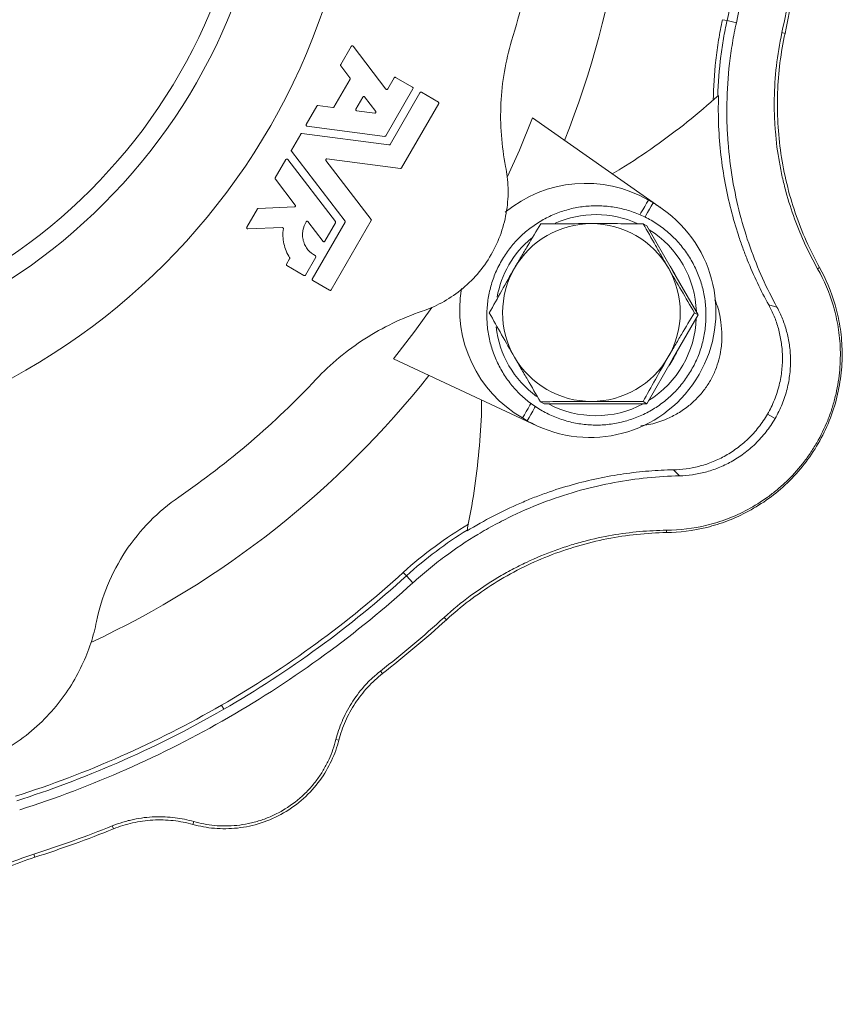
# Model space of a CAD drawing. Header units: millimetres. Extents: x -17 to 832, y -174 to 742.
# Tile 9 of 11: x 684 to 822, y 314 to 480. Entities that reach past the tile are written whole.
import ezdxf

# ---------------------------------------------------------------- set-up
doc = ezdxf.new("R2010")
doc.units = ezdxf.units.MM

msp = doc.modelspace()

# ---------------------------------------------------------------- linework, layer by layer
at = {"color": 8, "linetype": 'Continuous', "lineweight": 0}
for p, q in [((801.99, 480.06), (802.75, 479.9)), ((804.32, 479.55), (802.75, 479.9)), ((812.53, 477.76), (812, 477.88)), ((818.36, 438.26), (818.02, 438.08)), ((809.57, 413.55), (810.85, 412.81)), ((792.56, 393.58), (792.56, 393.97)), ((748.18, 386.86), (748.71, 386.28)), ((749.79, 385.1), (748.71, 386.28)), ((755.44, 378.88), (755.08, 379.28)), ((744.67, 369.8), (744.34, 370.22)), ((717.53, 364.46), (717.92, 363.79)), ((737.32, 358.57), (736.84, 358.69)), ((699.33, 343.62), (699.13, 344.12)), ((712.73, 344.37), (712.87, 344.85)), ((686.08, 338.84), (685.92, 339.35))]:
    msp.add_line(p, q, dxfattribs=at)
at = {"color": 7, "linetype": 'Continuous', "lineweight": 15}
for p, q in [((737.64, 472.48), (739.42, 475.57)), ((739.73, 475.59), (745.26, 468.37)), ((739.19, 470.27), (737.65, 472.27)), ((736.48, 465.33), (739.21, 470.06)), ((745.57, 468.39), (746.64, 470.26)), ((746.89, 470.32), (749.75, 468.68)), ((749.82, 468.43), (745.23, 460.48)), ((740.19, 464.99), (741.36, 467.02)), ((741.67, 467.04), (743.54, 464.61)), ((745.95, 459.03), (750.99, 467.75)), ((751.24, 467.82), (754.1, 466.17)), ((731.82, 462.39), (733.6, 465.48)), ((733.78, 465.57), (736.29, 465.24)), ((754.16, 465.92), (747.9, 455.07)), ((743.37, 464.31), (740.32, 464.71)), ((791.84, 448.17), (769.97, 463.49)), ((745.05, 460.39), (731.95, 462.12)), ((729.33, 458.08), (730.89, 460.78)), ((731.07, 460.87), (745.77, 458.94)), ((738.37, 446.11), (729.34, 457.88)), ((747.72, 454.98), (735.32, 456.62)), ((726.61, 453.38), (728.4, 456.47)), ((728.7, 456.49), (736.74, 446.01)), ((735.15, 456.32), (742.76, 446.4)), ((729.98, 448.8), (726.62, 453.17)), ((723.74, 448.24), (729.84, 448.51)), ((789.49, 449.63), (790.28, 449.17)), ((721.81, 445.06), (723.59, 448.15)), ((727.78, 445.04), (721.97, 444.78)), ((734.67, 442.69), (732.12, 446.01)), ((732.85, 436.33), (738.38, 445.91)), ((736.76, 445.8), (734.97, 442.71)), ((742.78, 446.2), (736.02, 434.5)), ((789.26, 445.28), (788.63, 445.64)), ((789.26, 445.28), (793.57, 437.79)), ((733.42, 440.02), (731.68, 437)), ((728.5, 438.84), (729.03, 439.75)), ((731.43, 436.94), (728.57, 438.59)), ((793.57, 437.79), (797.89, 430.3)), ((735.77, 434.43), (732.92, 436.08)), ((811.17, 431.58), (809.78, 431.96)), ((797.89, 430.3), (793.56, 422.8)), ((797.89, 430.3), (797.26, 430.66)), ((746.53, 422.88), (770.72, 411.59)), ((793.56, 422.8), (789.23, 415.3)), ((771.94, 415.28), (771.31, 415.64)), ((780.58, 415.29), (771.94, 415.28)), ((789.23, 415.3), (780.58, 415.29)), ((789.23, 415.3), (788.6, 415.66)), ((769.08, 412.45), (768.29, 412.91)), ((794.76, 403.15), (793.74, 404.17))]:
    msp.add_line(p, q, dxfattribs=at)
at = {"color": 7, "linetype": 'Continuous', "lineweight": 15, "flags": 128}
for points in [[(765.76, 453.61), (767.75, 458.04), (769.97, 463.49)], [(793.14, 438.54), (793.99, 437.09), (794.05, 436.95)], [(746.53, 422.88), (750.13, 427.53), (753, 431.51)], [(781.55, 415.29), (781.4, 415.28), (779.72, 415.29)]]:
    msp.add_lwpolyline(points, dxfattribs=at)
at = {"color": 8, "linetype": 'Continuous', "lineweight": 0, "flags": 128}
for points in [[(788.07, 447.18), (788.24, 447.48), (788.56, 448.02), (788.87, 448.56), (789.18, 449.1), (789.49, 449.63)], [(788.93, 446.82), (789.04, 447.02), (789.36, 447.56), (789.67, 448.1), (789.98, 448.64), (790.28, 449.17)], [(769.7, 415.36), (769.53, 415.06), (769.21, 414.51), (768.9, 413.97), (768.59, 413.44), (768.29, 412.91)], [(770.44, 414.8), (770.32, 414.6), (770.01, 414.05), (769.7, 413.51), (769.39, 412.98), (769.08, 412.45)]]:
    msp.add_lwpolyline(points, dxfattribs=at)
at = {"color": 7, "linetype": 'Continuous', "lineweight": 15}
for radius in [111.65, 97.22, 94]:
    msp.add_circle((628.99, 517.81), radius, dxfattribs=at)
for centre, radius, start, end in [((628.99, 517.81), 157.5, 338.3494, 5.0253), ((778.89, 431.27), 21.2, 60, 129.6909), ((779.68, 430.81), 21.2, 55, 60), ((779.68, 430.81), 21.2, 245, 55), ((779.93, 430.67), 15.01, 90.0946, 150.0263), ((779.93, 430.74), 14.93, 29.9316, 90.0684), ((779.93, 430.66), 15.01, 149.9738, 209.9053), ((779.86, 430.71), 15.01, 329.9737, 29.9054), ((778.89, 431.27), 21.2, 170.5388, 240), ((780.58, 430.29), 15.05, 325.0653, 334.9345), ((779.86, 430.63), 14.93, 209.9317, 270.0683), ((779.85, 430.7), 15.01, 270.0946, 330.0263), ((628.99, 517.81), 157.5, 294.9777, 321.6506), ((779.68, 430.81), 21.2, 240, 245), ((628.99, 517.81), 177.07, 287.6922, 300)]:
    msp.add_arc(centre, radius, start, end, dxfattribs=at)
at = {"color": 8, "linetype": 'Continuous', "lineweight": 0}
for centre, radius, start, end in [((780.68, 430.29), 16.91, 65.7266, 113.9745), ((780.67, 430.3), 16.92, 1.852, 58.0269), ((780.71, 430.21), 17, 130.0145, 150.0017), ((780.72, 430.21), 17, 149.9988, 169.6175), ((780.58, 430.29), 17, 301.811, 358.189), ((780.63, 430.2), 16.92, 186.446, 233.8446), ((780.62, 430.21), 16.92, 241.9731, 298.148)]:
    msp.add_arc(centre, radius, start, end, dxfattribs=at)
at = {"color": 7, "linetype": 'Continuous', "lineweight": 15}
for points, knots in [([(804.32, 556.06), (805.68, 549.83), (806.71, 543.49), (808.1, 530.71), (808.45, 524.26), (808.45, 511.36), (808.1, 504.91), (806.71, 492.12), (805.68, 485.78), (804.32, 479.55)], [0, 0, 0, 0, 0.25, 0.25, 0.5, 0.5, 0.75, 0.75, 1, 1, 1, 1]), ([(802.75, 479.9), (803.98, 485.53), (805, 491.51), (806.43, 504.14), (806.84, 510.81), (806.84, 517.81)], [0, 0, 0, 0, 0.5, 0.5, 1, 1, 1, 1]), ([(772.07, 506.46), (771.67, 501.39), (771, 496.33), (769.12, 486.32), (767.91, 481.36), (766.45, 476.49)], [0, 0, 0, 0, 0.5, 0.5, 1, 1, 1, 1]), ([(800.44, 466.48), (800.47, 468.69), (800.6, 470.93), (800.99, 474.36), (801.15, 475.51), (801.52, 477.79), (801.74, 478.93), (801.99, 480.06)], [0, 0, 0, 0, 0.5, 0.5, 0.75, 0.75, 1, 1, 1, 1]), ([(802.75, 479.9), (802.53, 478.89), (802.14, 476.88), (801.5, 472.63), (801.25, 469.39), (801.19, 467.15)], [0.765728, 0.765728, 0.765728, 0.765728, 0.820728, 0.875728, 1, 1, 1, 1]), ([(811.17, 431.58), (809.44, 434.73), (807.92, 438.09), (806, 443.51), (805.43, 445.36), (804.44, 449.17), (804.02, 451.13), (803.34, 455.16), (803.08, 457.23), (802.88, 459.91), (802.84, 460.45), (802.78, 461.54), (802.76, 462.09), (802.71, 463.74), (802.71, 464.85), (802.77, 468.18), (802.91, 470.43), (803.31, 473.84), (803.47, 474.98), (803.85, 477.27), (804.07, 478.42), (804.32, 479.55)], [0, 0, 0, 0, 0.25, 0.25, 0.375, 0.375, 0.5, 0.5, 0.625, 0.625, 0.65625, 0.65625, 0.6875, 0.6875, 0.75, 0.75, 0.875, 0.875, 0.9375, 0.9375, 1, 1, 1, 1]), ([(765.44, 455.31), (765.09, 457.04), (764.85, 458.81), (764.58, 462.37), (764.56, 464.17), (764.73, 467.75), (764.92, 469.54), (765.53, 473.06), (765.94, 474.8), (766.45, 476.49)], [0, 0, 0, 0, 0.25, 0.25, 0.5, 0.5, 0.75, 0.75, 1, 1, 1, 1]), ([(812, 477.88), (811.59, 475.99), (811.28, 474.12), (810.86, 470.4), (810.74, 468.54), (810.7, 465.78), (810.71, 464.86), (810.77, 463.03), (810.82, 462.12), (811.04, 459.45), (811.27, 457.72), (811.72, 455.19), (811.89, 454.36), (812.25, 452.71), (812.46, 451.9), (813.11, 449.49), (813.6, 447.95), (815.24, 443.47), (816.55, 440.69), (818.02, 438.08)], [0, 0, 0, 0, 0.125, 0.125, 0.25, 0.25, 0.3125, 0.3125, 0.375, 0.375, 0.5, 0.5, 0.5625, 0.5625, 0.625, 0.625, 0.75, 0.75, 1, 1, 1, 1]), ([(812.53, 477.76), (811.82, 474.51), (811.39, 471.15), (811.15, 464.33), (811.33, 460.88), (812.34, 454.08), (813.15, 450.72), (815.36, 444.27), (816.74, 441.17), (818.36, 438.26)], [0, 0, 0, 0, 0.25, 0.25, 0.5, 0.5, 0.75, 0.75, 1, 1, 1, 1]), ([(739.73, 475.59), (739.71, 475.61), (739.69, 475.63), (739.64, 475.66), (739.6, 475.66), (739.54, 475.66), (739.51, 475.65), (739.46, 475.61), (739.44, 475.59), (739.42, 475.57)], [0, 0, 0, 0, 0.25, 0.25, 0.5, 0.5, 0.75, 0.75, 1, 1, 1, 1]), ([(737.64, 472.48), (737.62, 472.45), (737.61, 472.41), (737.62, 472.34), (737.63, 472.3), (737.65, 472.27)], [0, 0, 0, 0, 0.5, 0.5, 1, 1, 1, 1]), ([(739.21, 470.06), (739.22, 470.09), (739.23, 470.13), (739.23, 470.2), (739.21, 470.24), (739.19, 470.27)], [0, 0, 0, 0, 0.5, 0.5, 1, 1, 1, 1]), ([(746.89, 470.32), (746.86, 470.35), (746.8, 470.36), (746.71, 470.33), (746.67, 470.3), (746.64, 470.26)], [0, 0, 0, 0, 0.5, 0.5, 1, 1, 1, 1]), ([(745.26, 468.37), (745.28, 468.35), (745.3, 468.33), (745.36, 468.31), (745.39, 468.3), (745.45, 468.31), (745.49, 468.32), (745.54, 468.35), (745.56, 468.37), (745.57, 468.39)], [0, 0, 0, 0, 0.25, 0.25, 0.5, 0.5, 0.75, 0.75, 1, 1, 1, 1]), ([(749.82, 468.43), (749.84, 468.46), (749.85, 468.52), (749.82, 468.61), (749.79, 468.65), (749.75, 468.68)], [0, 0, 0, 0, 0.5, 0.5, 1, 1, 1, 1]), ([(741.67, 467.04), (741.65, 467.06), (741.63, 467.08), (741.58, 467.11), (741.54, 467.11), (741.48, 467.11), (741.45, 467.1), (741.4, 467.06), (741.38, 467.04), (741.36, 467.02)], [0, 0, 0, 0, 0.25, 0.25, 0.5, 0.5, 0.75, 0.75, 1, 1, 1, 1]), ([(751.24, 467.82), (751.2, 467.84), (751.15, 467.85), (751.05, 467.82), (751.01, 467.79), (750.99, 467.75)], [0, 0, 0, 0, 0.5, 0.5, 1, 1, 1, 1]), ([(801.32, 467.26), (799.58, 465.76), (796.1, 462.76), (790.61, 458.7), (786.37, 455.8), (783.91, 454.38), (783.4, 454.09)], [0, 0, 0, 0, 0.3054062, 0.6108173, 0.9195399, 1, 1, 1, 1]), ([(809.78, 431.96), (808.45, 434.37), (807.24, 436.91), (805.9, 440.26), (805.64, 440.93), (805.14, 442.31), (804.9, 443.01), (804.21, 445.12), (803.8, 446.56), (802.67, 450.95), (802.1, 454.01), (801.54, 458.81), (801.41, 460.45), (801.27, 463.82), (801.26, 465.53), (801.32, 467.26)], [0, 0, 0, 0, 0.25, 0.25, 0.3125, 0.3125, 0.375, 0.375, 0.5, 0.5, 0.75, 0.75, 0.875, 0.875, 1, 1, 1, 1]), ([(733.78, 465.57), (733.75, 465.58), (733.71, 465.57), (733.65, 465.54), (733.62, 465.51), (733.6, 465.48)], [0, 0, 0, 0, 0.5, 0.5, 1, 1, 1, 1]), ([(736.29, 465.24), (736.33, 465.24), (736.37, 465.25), (736.43, 465.28), (736.46, 465.3), (736.48, 465.33)], [0, 0, 0, 0, 0.5, 0.5, 1, 1, 1, 1]), ([(740.19, 464.99), (740.18, 464.96), (740.17, 464.94), (740.16, 464.88), (740.17, 464.84), (740.2, 464.78), (740.22, 464.76), (740.27, 464.73), (740.3, 464.72), (740.32, 464.71)], [0, 0, 0, 0, 0.25, 0.25, 0.5, 0.5, 0.75, 0.75, 1, 1, 1, 1]), ([(754.16, 465.92), (754.18, 465.95), (754.19, 466.01), (754.17, 466.1), (754.13, 466.15), (754.1, 466.17)], [0, 0, 0, 0, 0.5, 0.5, 1, 1, 1, 1]), ([(743.37, 464.31), (743.39, 464.31), (743.43, 464.31), (743.5, 464.34), (743.53, 464.37), (743.57, 464.44), (743.58, 464.48), (743.57, 464.55), (743.55, 464.58), (743.54, 464.61)], [0, 0, 0, 0, 0.25, 0.25, 0.5, 0.5, 0.75, 0.75, 1, 1, 1, 1]), ([(731.82, 462.39), (731.8, 462.37), (731.79, 462.34), (731.79, 462.28), (731.8, 462.25), (731.82, 462.19), (731.85, 462.17), (731.9, 462.13), (731.93, 462.12), (731.95, 462.12)], [0, 0, 0, 0, 0.25, 0.25, 0.5, 0.5, 0.75, 0.75, 1, 1, 1, 1]), ([(731.07, 460.87), (731.03, 460.88), (731, 460.87), (730.93, 460.84), (730.9, 460.81), (730.89, 460.78)], [0, 0, 0, 0, 0.5, 0.5, 1, 1, 1, 1]), ([(745.05, 460.39), (745.08, 460.39), (745.12, 460.4), (745.19, 460.43), (745.22, 460.46), (745.23, 460.48)], [0, 0, 0, 0, 0.5, 0.5, 1, 1, 1, 1]), ([(745.77, 458.94), (745.8, 458.93), (745.84, 458.94), (745.91, 458.97), (745.94, 459), (745.95, 459.03)], [0, 0, 0, 0, 0.5, 0.5, 1, 1, 1, 1]), ([(729.33, 458.08), (729.31, 458.05), (729.3, 458.01), (729.3, 457.94), (729.32, 457.9), (729.34, 457.88)], [0, 0, 0, 0, 0.5, 0.5, 1, 1, 1, 1]), ([(735.32, 456.62), (735.29, 456.62), (735.26, 456.62), (735.19, 456.59), (735.16, 456.56), (735.12, 456.49), (735.11, 456.45), (735.12, 456.38), (735.13, 456.34), (735.15, 456.32)], [0, 0, 0, 0, 0.25, 0.25, 0.5, 0.5, 0.75, 0.75, 1, 1, 1, 1]), ([(728.7, 456.49), (728.68, 456.51), (728.66, 456.53), (728.61, 456.55), (728.57, 456.56), (728.51, 456.56), (728.48, 456.55), (728.43, 456.51), (728.41, 456.49), (728.4, 456.47)], [0, 0, 0, 0, 0.25, 0.25, 0.5, 0.5, 0.75, 0.75, 1, 1, 1, 1]), ([(747.72, 454.98), (747.75, 454.98), (747.79, 454.98), (747.86, 455.02), (747.89, 455.04), (747.9, 455.07)], [0, 0, 0, 0, 0.5, 0.5, 1, 1, 1, 1]), ([(751.34, 430.89), (752.45, 431.27), (753.57, 431.75), (755.75, 432.93), (756.82, 433.63), (758.85, 435.25), (759.8, 436.17), (761.54, 438.18), (762.32, 439.28), (763.66, 441.61), (764.22, 442.83), (765.1, 445.34), (765.41, 446.63), (765.8, 449.19), (765.88, 450.47), (765.81, 452.95), (765.67, 454.16), (765.44, 455.31)], [0, 0, 0, 0, 0.125, 0.125, 0.25, 0.25, 0.375, 0.375, 0.5, 0.5, 0.625, 0.625, 0.75, 0.75, 0.875, 0.875, 1, 1, 1, 1]), ([(726.61, 453.38), (726.59, 453.35), (726.58, 453.31), (726.59, 453.24), (726.6, 453.2), (726.62, 453.17)], [0, 0, 0, 0, 0.5, 0.5, 1, 1, 1, 1]), ([(729.84, 448.51), (729.87, 448.51), (729.9, 448.51), (729.96, 448.55), (729.98, 448.58), (730.01, 448.65), (730.02, 448.68), (730.01, 448.75), (729.99, 448.78), (729.98, 448.8)], [0, 0, 0, 0, 0.25, 0.25, 0.5, 0.5, 0.75, 0.75, 1, 1, 1, 1]), ([(764.75, 439.43), (764.54, 439.04), (763.94, 437.95), (763.17, 436.03), (762.56, 433.69), (762.25, 431.29), (762.26, 428.86), (762.59, 426.46), (763.23, 424.13), (764.16, 421.89), (765.38, 419.8), (766.86, 417.89), (768.58, 416.18), (770.51, 414.72), (772.61, 413.52), (774.85, 412.61), (777.19, 411.99), (779.59, 411.69), (782.01, 411.7), (784.41, 412.03), (786.74, 412.67), (788.98, 413.6), (791.07, 414.82), (792.99, 416.31), (794.69, 418.03), (796.16, 419.96), (797.37, 422.06), (798.29, 424.3), (798.91, 426.65), (799.22, 429.05), (799.22, 431.47), (798.9, 433.87), (798.27, 436.21), (797.34, 438.45), (796.13, 440.54), (794.66, 442.46), (792.94, 444.17), (791.02, 445.64), (788.93, 446.85), (786.69, 447.77), (784.35, 448.39), (781.95, 448.7), (779.53, 448.7), (777.13, 448.38), (774.79, 447.75), (772.56, 446.82), (770.46, 445.6), (768.54, 444.12), (766.83, 442.41), (765.59, 440.81), (764.96, 439.77), (764.75, 439.43)], [0, 0, 0, 0, 0.011405, 0.032209, 0.053025, 0.07384, 0.094654, 0.115468, 0.136281, 0.157094, 0.177906, 0.198717, 0.219527, 0.240337, 0.261146, 0.281955, 0.302765, 0.323574, 0.344383, 0.365193, 0.386004, 0.406815, 0.427628, 0.448441, 0.469254, 0.490069, 0.510884, 0.531699, 0.552514, 0.573329, 0.594143, 0.614957, 0.635771, 0.656583, 0.677395, 0.698206, 0.719016, 0.739826, 0.760636, 0.781445, 0.802254, 0.823063, 0.843873, 0.864683, 0.885493, 0.906305, 0.927117, 0.94793, 0.968744, 0.989558, 1, 1, 1, 1]), ([(723.74, 448.24), (723.71, 448.24), (723.68, 448.23), (723.63, 448.2), (723.61, 448.17), (723.59, 448.15)], [0, 0, 0, 0, 0.5, 0.5, 1, 1, 1, 1]), ([(721.81, 445.06), (721.79, 445.03), (721.78, 445), (721.78, 444.94), (721.79, 444.9), (721.83, 444.84), (721.86, 444.81), (721.92, 444.79), (721.95, 444.78), (721.97, 444.78)], [0, 0, 0, 0, 0.25, 0.25, 0.5, 0.5, 0.75, 0.75, 1, 1, 1, 1]), ([(727.97, 444.83), (727.97, 444.87), (727.96, 444.93), (727.88, 445.02), (727.82, 445.04), (727.78, 445.04)], [0, 0, 0, 0, 0.5, 0.5, 1, 1, 1, 1]), ([(731.82, 445.99), (731.56, 445.58), (731.35, 445.07), (731.21, 444.24), (731.19, 443.96), (731.21, 443.38), (731.26, 443.09), (731.41, 442.52), (731.52, 442.24), (731.78, 441.73), (731.94, 441.49), (732.48, 440.84), (732.91, 440.51), (733.35, 440.28)], [0, 0, 0, 0, 0.25, 0.25, 0.375, 0.375, 0.5, 0.5, 0.625, 0.625, 0.75, 0.75, 1, 1, 1, 1]), ([(732.12, 446.01), (732.11, 446.03), (732.09, 446.05), (732.03, 446.07), (732, 446.08), (731.94, 446.08), (731.91, 446.07), (731.85, 446.04), (731.84, 446.01), (731.82, 445.99)], [0, 0, 0, 0, 0.25, 0.25, 0.5, 0.5, 0.75, 0.75, 1, 1, 1, 1]), ([(736.76, 445.8), (736.77, 445.83), (736.78, 445.87), (736.78, 445.94), (736.76, 445.98), (736.74, 446.01)], [0, 0, 0, 0, 0.5, 0.5, 1, 1, 1, 1]), ([(738.38, 445.91), (738.4, 445.94), (738.41, 445.97), (738.4, 446.05), (738.39, 446.08), (738.37, 446.11)], [0, 0, 0, 0, 0.5, 0.5, 1, 1, 1, 1]), ([(742.78, 446.2), (742.79, 446.23), (742.8, 446.26), (742.8, 446.34), (742.78, 446.37), (742.76, 446.4)], [0, 0, 0, 0, 0.5, 0.5, 1, 1, 1, 1]), ([(766.93, 438.17), (767.3, 438.8), (767.67, 439.44), (768.41, 440.71), (768.79, 441.34), (769.89, 443.21), (770.62, 444.42), (771.34, 445.62)], [0, 0, 0, 0, 0.25, 0.25, 0.5, 0.5, 1, 1, 1, 1]), ([(779.91, 445.68), (779.17, 445.68), (778.44, 445.67), (776.99, 445.67), (776.27, 445.66), (774.13, 445.65), (772.73, 445.64), (771.34, 445.62)], [0, 0, 0, 0, 0.25, 0.25, 0.5, 0.5, 1, 1, 1, 1]), ([(788.63, 445.64), (787.19, 445.65), (785.75, 445.66), (782.84, 445.68), (781.38, 445.68), (779.91, 445.68)], [0, 0, 0, 0, 0.5, 0.5, 1, 1, 1, 1]), ([(792.87, 438.2), (792.5, 438.83), (792.13, 439.47), (791.41, 440.73), (791.06, 441.35), (790, 443.21), (789.31, 444.43), (788.63, 445.64)], [0, 0, 0, 0, 0.25, 0.25, 0.5, 0.5, 1, 1, 1, 1]), ([(727.97, 444.83), (727.85, 444), (727.88, 443.13), (728.25, 441.45), (728.58, 440.64), (729.03, 439.94)], [0, 0, 0, 0, 0.5, 0.5, 1, 1, 1, 1]), ([(734.67, 442.69), (734.68, 442.67), (734.7, 442.65), (734.76, 442.62), (734.79, 442.62), (734.86, 442.62), (734.89, 442.63), (734.94, 442.67), (734.96, 442.69), (734.97, 442.71)], [0, 0, 0, 0, 0.25, 0.25, 0.5, 0.5, 0.75, 0.75, 1, 1, 1, 1]), ([(733.42, 440.02), (733.44, 440.06), (733.45, 440.11), (733.42, 440.21), (733.39, 440.26), (733.35, 440.28)], [0, 0, 0, 0, 0.5, 0.5, 1, 1, 1, 1]), ([(728.5, 438.84), (728.48, 438.8), (728.47, 438.75), (728.5, 438.65), (728.53, 438.61), (728.57, 438.59)], [0, 0, 0, 0, 0.5, 0.5, 1, 1, 1, 1]), ([(729.03, 439.75), (729.05, 439.78), (729.05, 439.81), (729.05, 439.88), (729.04, 439.91), (729.03, 439.94)], [0, 0, 0, 0, 0.5, 0.5, 1, 1, 1, 1]), ([(731.43, 436.94), (731.46, 436.92), (731.52, 436.91), (731.61, 436.93), (731.66, 436.97), (731.68, 437)], [0, 0, 0, 0, 0.5, 0.5, 1, 1, 1, 1]), ([(762.68, 430.62), (763.36, 431.86), (764.07, 433.12), (765.48, 435.64), (766.2, 436.9), (766.93, 438.17)], [0, 0, 0, 0, 0.5, 0.5, 1, 1, 1, 1]), ([(818.36, 438.26), (819.41, 436.39), (820.31, 434.28), (821.31, 430.81), (821.59, 429.6), (821.98, 427.11), (822.1, 425.82), (822.18, 423.2), (822.13, 421.85), (821.85, 419.15), (821.61, 417.79), (820.95, 415.09), (820.51, 413.74), (819.46, 411.12), (818.84, 409.84), (817.42, 407.38), (816.62, 406.2), (814.88, 403.98), (813.93, 402.93), (811.92, 401), (810.86, 400.12), (808.66, 398.52), (807.52, 397.81), (805.21, 396.56), (804.03, 396.02), (801.68, 395.12), (800.5, 394.75), (796.99, 393.88), (794.71, 393.62), (792.56, 393.58)], [0, 0, 0, 0, 0.125, 0.125, 0.1875, 0.1875, 0.25, 0.25, 0.3125, 0.3125, 0.375, 0.375, 0.4375, 0.4375, 0.5, 0.5, 0.5625, 0.5625, 0.625, 0.625, 0.6875, 0.6875, 0.75, 0.75, 0.8125, 0.8125, 0.875, 0.875, 1, 1, 1, 1]), ([(792.56, 393.97), (794.79, 393.99), (797.05, 394.26), (799.92, 394.96), (800.5, 395.12), (801.65, 395.48), (802.23, 395.68), (803.98, 396.34), (805.12, 396.86), (807.38, 398.07), (808.48, 398.76), (810.11, 399.93), (810.65, 400.35), (811.7, 401.22), (812.2, 401.67), (813.68, 403.08), (814.62, 404.1), (815.7, 405.47), (815.92, 405.75), (816.34, 406.33), (816.54, 406.62), (817.14, 407.5), (817.52, 408.1), (818.58, 409.94), (819.2, 411.2), (819.99, 413.16), (820.23, 413.83), (820.65, 415.16), (820.84, 415.83), (821.33, 417.84), (821.56, 419.17), (821.77, 421.18), (821.81, 421.84), (821.86, 423.16), (821.86, 423.8), (821.8, 425.73), (821.68, 426.99), (821.38, 428.83), (821.26, 429.43), (821, 430.62), (820.85, 431.19), (820.02, 434.04), (819.12, 436.13), (818.02, 438.08)], [0, 0, 0, 0, 0.125, 0.125, 0.15625, 0.15625, 0.1875, 0.1875, 0.25, 0.25, 0.3125, 0.3125, 0.34375, 0.34375, 0.375, 0.375, 0.4375, 0.4375, 0.453125, 0.453125, 0.46875, 0.46875, 0.5, 0.5, 0.5625, 0.5625, 0.59375, 0.59375, 0.625, 0.625, 0.6875, 0.6875, 0.71875, 0.71875, 0.75, 0.75, 0.8125, 0.8125, 0.84375, 0.84375, 0.875, 0.875, 1, 1, 1, 1]), ([(797.26, 430.66), (796.53, 431.9), (795.8, 433.14), (794.34, 435.65), (793.6, 436.92), (792.87, 438.2)], [0, 0, 0, 0, 0.5, 0.5, 1, 1, 1, 1]), ([(732.85, 436.33), (732.83, 436.29), (732.82, 436.24), (732.84, 436.14), (732.88, 436.1), (732.92, 436.08)], [0, 0, 0, 0, 0.5, 0.5, 1, 1, 1, 1]), ([(735.77, 434.43), (735.81, 434.41), (735.86, 434.4), (735.96, 434.42), (736, 434.46), (736.02, 434.5)], [0, 0, 0, 0, 0.5, 0.5, 1, 1, 1, 1]), ([(788.24, 411.58), (788.69, 411.64), (790.01, 411.81), (792.03, 412.47), (794.24, 413.51), (796.04, 414.7), (797.59, 416.07), (798.88, 417.54), (799.98, 419.21), (801.09, 421.5), (801.77, 424.11), (801.94, 426.81), (801.73, 429.41), (801.3, 431.45), (800.79, 432.6), (800.68, 432.84)], [0, 0, 0, 0, 0.053742, 0.159236, 0.238546, 0.317743, 0.380743, 0.44369, 0.506958, 0.570229, 0.686471, 0.767485, 0.848625, 0.968228, 1, 1, 1, 1]), ([(809.57, 413.55), (810.02, 414.33), (810.41, 415.13), (810.9, 416.36), (811.05, 416.77), (811.32, 417.6), (811.44, 418.03), (811.75, 419.29), (811.9, 420.13), (812.03, 421.38), (812.06, 421.79), (812.09, 422.61), (812.1, 423.02), (812.07, 424.23), (811.99, 425.01), (811.77, 426.52), (811.61, 427.26), (811.21, 428.7), (810.97, 429.39), (810.42, 430.71), (810.12, 431.35), (809.78, 431.96)], [0, 0, 0, 0, 0.125, 0.125, 0.1875, 0.1875, 0.25, 0.25, 0.375, 0.375, 0.4375, 0.4375, 0.5, 0.5, 0.625, 0.625, 0.75, 0.75, 0.875, 0.875, 1, 1, 1, 1]), ([(751.34, 430.89), (749.67, 430.32), (748.01, 429.65), (744.79, 428.1), (743.23, 427.22), (740.21, 425.29), (738.76, 424.22), (736.01, 421.94), (734.71, 420.72), (733.5, 419.43)], [0, 0, 0, 0, 0.25, 0.25, 0.5, 0.5, 0.75, 0.75, 1, 1, 1, 1]), ([(762.68, 430.62), (763.37, 429.41), (764.06, 428.19), (765.46, 425.71), (766.18, 424.45), (766.92, 423.18)], [0, 0, 0, 0, 0.5, 0.5, 1, 1, 1, 1]), ([(792.85, 423.2), (793.22, 423.84), (793.59, 424.48), (794.33, 425.75), (794.7, 426.38), (795.81, 428.24), (796.54, 429.46), (797.26, 430.66)], [0, 0, 0, 0, 0.25, 0.25, 0.5, 0.5, 1, 1, 1, 1]), ([(810.85, 412.81), (811.31, 413.6), (811.7, 414.42), (812.21, 415.66), (812.36, 416.08), (812.64, 416.93), (812.76, 417.36), (813.09, 418.65), (813.24, 419.5), (813.38, 420.77), (813.42, 421.19), (813.46, 422.03), (813.46, 422.45), (813.44, 423.68), (813.37, 424.47), (813.15, 426.02), (813, 426.78), (812.7, 427.87), (812.59, 428.24), (812.35, 428.94), (812.23, 429.29), (811.82, 430.31), (811.51, 430.96), (811.17, 431.58)], [0, 0, 0, 0, 0.125, 0.125, 0.1875, 0.1875, 0.25, 0.25, 0.375, 0.375, 0.4375, 0.4375, 0.5, 0.5, 0.625, 0.625, 0.75, 0.75, 0.8125, 0.8125, 0.875, 0.875, 1, 1, 1, 1]), ([(766.92, 423.18), (767.28, 422.54), (767.65, 421.9), (768.39, 420.63), (768.76, 420), (769.85, 418.12), (770.58, 416.88), (771.31, 415.64)], [0, 0, 0, 0, 0.25, 0.25, 0.5, 0.5, 1, 1, 1, 1]), ([(788.6, 415.66), (789.28, 416.89), (789.98, 418.15), (791.4, 420.67), (792.12, 421.94), (792.85, 423.2)], [0, 0, 0, 0, 0.5, 0.5, 1, 1, 1, 1]), ([(710.36, 399.57), (714.55, 402.45), (718.59, 405.56), (726.33, 412.2), (730.02, 415.73), (733.5, 419.43)], [0, 0, 0, 0, 0.5, 0.5, 1, 1, 1, 1]), ([(758.93, 393.85), (759.36, 396.1), (760.22, 400.61), (760.99, 407.4), (761.38, 412.52), (761.38, 415.36), (761.38, 415.95)], [0, 0, 0, 0, 0.305406, 0.610817, 0.91954, 1, 1, 1, 1]), ([(771.31, 415.64), (772.7, 415.65), (774.11, 415.67), (776.96, 415.69), (778.4, 415.69), (779.88, 415.7)], [0, 0, 0, 0, 0.5, 0.5, 1, 1, 1, 1]), ([(779.88, 415.7), (780.61, 415.7), (781.35, 415.7), (782.81, 415.69), (783.54, 415.69), (785.72, 415.68), (787.17, 415.67), (788.6, 415.66)], [0, 0, 0, 0, 0.25, 0.25, 0.5, 0.5, 1, 1, 1, 1]), ([(793.74, 404.17), (795.13, 404.19), (796.54, 404.38), (798.33, 404.83), (798.69, 404.94), (799.41, 405.17), (799.78, 405.3), (800.86, 405.72), (801.57, 406.05), (802.97, 406.81), (803.67, 407.25), (805.03, 408.24), (805.68, 408.78), (806.61, 409.68), (806.92, 409.99), (807.5, 410.64), (807.79, 410.98), (808.62, 412.03), (809.12, 412.77), (809.57, 413.55)], [0, 0, 0, 0, 0.25, 0.25, 0.3125, 0.3125, 0.375, 0.375, 0.5, 0.5, 0.625, 0.625, 0.75, 0.75, 0.8125, 0.8125, 0.875, 0.875, 1, 1, 1, 1]), ([(810.85, 412.81), (810.39, 412.02), (809.89, 411.27), (809.06, 410.21), (808.77, 409.87), (808.18, 409.2), (807.87, 408.88), (806.91, 407.96), (806.25, 407.4), (805.23, 406.64), (804.88, 406.4), (804.17, 405.95), (803.81, 405.73), (802.74, 405.14), (802.01, 404.8), (800.56, 404.21), (799.83, 403.97), (798.73, 403.68), (798.36, 403.59), (797.63, 403.45), (797.27, 403.38), (796.18, 403.23), (795.47, 403.17), (794.76, 403.15)], [0, 0, 0, 0, 0.125, 0.125, 0.1875, 0.1875, 0.25, 0.25, 0.375, 0.375, 0.4375, 0.4375, 0.5, 0.5, 0.625, 0.625, 0.75, 0.75, 0.8125, 0.8125, 0.875, 0.875, 1, 1, 1, 1]), ([(758.93, 393.85), (761.85, 395.66), (764.81, 397.19), (768.55, 398.82), (769.3, 399.13), (770.79, 399.71), (771.53, 399.99), (773.74, 400.78), (775.21, 401.24), (779.58, 402.46), (782.46, 403.06), (786.74, 403.68), (788.16, 403.84), (790.97, 404.07), (792.36, 404.14), (793.74, 404.17)], [0, 0, 0, 0, 0.25, 0.25, 0.3125, 0.3125, 0.375, 0.375, 0.5, 0.5, 0.75, 0.75, 0.875, 0.875, 1, 1, 1, 1]), ([(794.76, 403.15), (791.16, 403.07), (787.5, 402.71), (781.85, 401.66), (779.95, 401.23), (776.16, 400.18), (774.25, 399.57), (770.42, 398.14), (768.5, 397.33), (766.08, 396.17), (765.59, 395.93), (764.62, 395.44), (764.13, 395.18), (762.68, 394.4), (761.72, 393.85), (758.86, 392.13), (756.98, 390.88), (754.23, 388.83), (753.32, 388.12), (751.53, 386.64), (750.65, 385.88), (749.79, 385.1)], [0, 0, 0, 0, 0.25, 0.25, 0.375, 0.375, 0.5, 0.5, 0.625, 0.625, 0.65625, 0.65625, 0.6875, 0.6875, 0.75, 0.75, 0.875, 0.875, 0.9375, 0.9375, 1, 1, 1, 1]), ([(710.36, 399.57), (708.63, 398.38), (706.98, 397.01), (703.96, 393.94), (702.58, 392.24), (700.18, 388.61), (699.16, 386.67), (697.51, 382.69), (696.9, 380.63), (696.48, 378.58)], [0, 0, 0, 0, 0.25, 0.25, 0.5, 0.5, 0.75, 0.75, 1, 1, 1, 1]), ([(748.18, 386.86), (749.9, 388.42), (751.68, 389.89), (755.38, 392.62), (757.26, 393.86), (759.16, 394.99)], [0, 0, 0, 0, 0.5, 0.5, 1, 1, 1, 1]), ([(755.08, 379.28), (756.5, 380.58), (757.97, 381.78), (760.98, 384.01), (762.53, 385.04), (764.9, 386.46), (765.71, 386.91), (767.32, 387.78), (768.13, 388.18), (770.56, 389.33), (772.17, 389.99), (774.59, 390.87), (775.39, 391.14), (777, 391.65), (777.81, 391.88), (780.22, 392.52), (781.8, 392.86), (786.5, 393.68), (789.55, 393.94), (792.56, 393.97)], [0, 0, 0, 0, 0.125, 0.125, 0.25, 0.25, 0.3125, 0.3125, 0.375, 0.375, 0.5, 0.5, 0.5625, 0.5625, 0.625, 0.625, 0.75, 0.75, 1, 1, 1, 1]), ([(755.44, 378.88), (757.9, 381.12), (760.6, 383.18), (766.38, 386.8), (769.46, 388.36), (775.86, 390.89), (779.17, 391.86), (785.86, 393.18), (789.24, 393.53), (792.56, 393.58)], [0, 0, 0, 0, 0.25, 0.25, 0.5, 0.5, 0.75, 0.75, 1, 1, 1, 1]), ([(749.79, 385.1), (745.07, 380.8), (740.1, 376.74), (729.72, 369.15), (724.31, 365.62), (713.13, 359.17), (707.37, 356.25), (695.61, 351.05), (689.6, 348.78), (683.53, 346.84)], [0, 0, 0, 0, 0.25, 0.25, 0.5, 0.5, 0.75, 0.75, 1, 1, 1, 1]), ([(640.17, 363.49), (640.97, 362.58), (641.85, 361.68), (643.79, 359.95), (644.84, 359.11), (647.11, 357.53), (648.33, 356.79), (650.92, 355.45), (652.3, 354.85), (655.19, 353.83), (656.71, 353.42), (659.84, 352.8), (661.45, 352.6), (664.73, 352.45), (666.39, 352.5), (669.71, 352.86), (671.37, 353.17), (674.62, 354.04), (676.2, 354.6), (679.26, 355.95), (680.72, 356.74), (683.49, 358.51), (684.79, 359.49), (687.19, 361.58), (688.29, 362.7), (690.29, 365.03), (691.18, 366.24), (692.76, 368.7), (693.44, 369.95), (694.62, 372.45), (695.11, 373.7), (695.92, 376.17), (696.24, 377.39), (696.48, 378.58)], [0, 0, 0, 0, 0.0625, 0.0625, 0.125, 0.125, 0.1875, 0.1875, 0.25, 0.25, 0.3125, 0.3125, 0.375, 0.375, 0.4375, 0.4375, 0.5, 0.5, 0.5625, 0.5625, 0.625, 0.625, 0.6875, 0.6875, 0.75, 0.75, 0.8125, 0.8125, 0.875, 0.875, 0.9375, 0.9375, 1, 1, 1, 1]), ([(736.84, 358.69), (737.1, 359.71), (737.43, 360.73), (738.07, 362.25), (738.31, 362.76), (738.83, 363.77), (739.12, 364.28), (740.06, 365.77), (740.77, 366.74), (741.8, 367.89), (742.02, 368.12), (742.45, 368.56), (742.68, 368.78), (743.36, 369.42), (743.84, 369.83), (744.34, 370.22)], [0, 0, 0, 0, 0.25, 0.25, 0.375, 0.375, 0.5, 0.5, 0.75, 0.75, 0.8125, 0.8125, 0.875, 0.875, 1, 1, 1, 1]), ([(737.32, 358.57), (737.6, 359.65), (737.97, 360.73), (738.89, 362.82), (739.44, 363.83), (740.7, 365.75), (741.41, 366.66), (742.96, 368.34), (743.79, 369.11), (744.67, 369.8)], [0, 0, 0, 0, 0.25, 0.25, 0.5, 0.5, 0.75, 0.75, 1, 1, 1, 1]), ([(683.04, 348.37), (688.54, 350.12), (694.22, 352.23), (705.88, 357.31), (711.86, 360.29), (717.92, 363.79)], [0, 0, 0, 0, 0.5, 0.5, 1, 1, 1, 1]), ([(736.84, 358.69), (736.56, 357.57), (736.17, 356.46), (735.41, 354.8), (735.13, 354.25), (734.65, 353.43), (734.49, 353.16), (734.14, 352.62), (733.96, 352.36), (733.39, 351.57), (732.98, 351.06), (732.32, 350.32), (732.09, 350.07), (731.61, 349.59), (731.37, 349.36), (730.11, 348.21), (729, 347.4), (727.21, 346.36), (726.59, 346.05), (725.33, 345.49), (724.69, 345.24), (723.72, 344.93), (723.4, 344.84), (722.74, 344.67), (722.42, 344.59), (721.43, 344.38), (720.78, 344.28), (719.5, 344.15), (718.86, 344.12), (717.59, 344.11), (716.97, 344.14), (715.14, 344.31), (713.98, 344.53), (712.87, 344.85)], [0, 0, 0, 0, 0.125, 0.125, 0.1875, 0.1875, 0.21875, 0.21875, 0.25, 0.25, 0.3125, 0.3125, 0.34375, 0.34375, 0.375, 0.375, 0.5, 0.5, 0.5625, 0.5625, 0.625, 0.625, 0.65625, 0.65625, 0.6875, 0.6875, 0.75, 0.75, 0.8125, 0.8125, 0.875, 0.875, 1, 1, 1, 1]), ([(712.73, 344.37), (713.87, 344.05), (715.08, 343.83), (717.61, 343.61), (718.92, 343.62), (721.57, 343.91), (722.91, 344.19), (725.53, 345.04), (726.8, 345.61), (729.22, 347), (730.35, 347.83), (732.39, 349.67), (733.31, 350.69), (734.89, 352.84), (735.55, 353.97), (736.62, 356.26), (737.03, 357.43), (737.32, 358.57)], [0, 0, 0, 0, 0.125, 0.125, 0.25, 0.25, 0.375, 0.375, 0.5, 0.5, 0.625, 0.625, 0.75, 0.75, 0.875, 0.875, 1, 1, 1, 1]), ([(712.87, 344.85), (711.86, 345.14), (710.81, 345.36), (709.17, 345.56), (708.61, 345.61), (707.47, 345.67), (706.89, 345.67), (705.13, 345.61), (703.94, 345.47), (702.42, 345.15), (702.12, 345.08), (701.51, 344.93), (701.21, 344.84), (700.31, 344.57), (699.72, 344.36), (699.13, 344.12)], [0, 0, 0, 0, 0.25, 0.25, 0.375, 0.375, 0.5, 0.5, 0.75, 0.75, 0.8125, 0.8125, 0.875, 0.875, 1, 1, 1, 1]), ([(712.73, 344.37), (711.65, 344.67), (710.54, 344.89), (708.27, 345.14), (707.12, 345.17), (704.82, 345.04), (703.68, 344.88), (701.46, 344.38), (700.37, 344.04), (699.33, 343.62)], [0, 0, 0, 0, 0.25, 0.25, 0.5, 0.5, 0.75, 0.75, 1, 1, 1, 1]), ([(685.92, 339.35), (684.08, 338.77), (682.31, 338.1), (678.87, 336.6), (677.2, 335.78), (674.79, 334.43), (674, 333.96), (672.44, 332.99), (671.68, 332.5), (669.48, 330.97), (668.1, 329.91), (666.13, 328.25), (665.49, 327.69), (664.25, 326.55), (663.64, 325.97), (661.89, 324.2), (660.8, 323), (657.74, 319.34), (655.98, 316.83), (654.46, 314.24)], [0, 0, 0, 0, 0.125, 0.125, 0.25, 0.25, 0.3125, 0.3125, 0.375, 0.375, 0.5, 0.5, 0.5625, 0.5625, 0.625, 0.625, 0.75, 0.75, 1, 1, 1, 1]), ([(686.08, 338.84), (682.91, 337.83), (679.78, 336.52), (673.76, 333.32), (670.87, 331.43), (665.48, 327.16), (662.98, 324.78), (658.49, 319.64), (656.5, 316.89), (654.79, 314.04)], [0, 0, 0, 0, 0.25, 0.25, 0.5, 0.5, 0.75, 0.75, 1, 1, 1, 1])]:
    msp.add_open_spline(points, degree=3, knots=knots, dxfattribs=at)
for points in [[(812, 477.88), (813, 482.45), (813.83, 487.07), (814.48, 491.71)], [(812.53, 477.76), (813.53, 482.35), (814.36, 486.98), (815.01, 491.63)], [(748.71, 386.28), (751.95, 389.23), (755.37, 391.79), (758.97, 394.01)], [(748.18, 386.86), (738.8, 378.32), (728.51, 370.8), (717.53, 364.46)], [(748.71, 386.28), (739.29, 377.71), (728.95, 370.15), (717.92, 363.79)], [(755.08, 379.28), (751.61, 376.13), (748.03, 373.11), (744.34, 370.22)], [(755.44, 378.88), (751.97, 375.72), (748.37, 372.69), (744.67, 369.8)], [(685.92, 339.35), (690.38, 340.78), (694.79, 342.37), (699.13, 344.12)], [(686.08, 338.84), (690.56, 340.27), (694.98, 341.86), (699.33, 343.62)]]:
    msp.add_open_spline(points, degree=3, dxfattribs=at)

doc.saveas('drawing.dxf')
